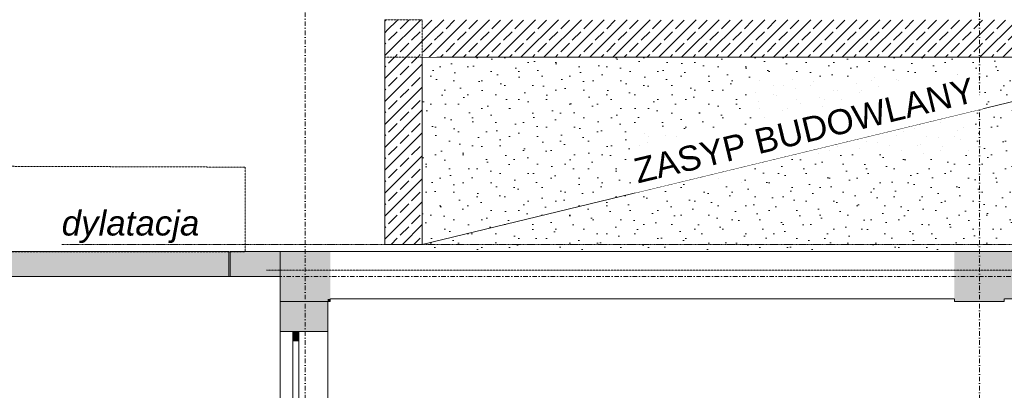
# Model space of a CAD drawing. Header units: centimetres. Extents: x -1589 to 108054, y -205274 to 31709.
# Tile 141 of 256: x 610 to 1399, y 22705 to 23002. Entities that reach past the tile are written whole.
import ezdxf

# ---------------------------------------------------------------- set-up
doc = ezdxf.new("R2010")
doc.units = ezdxf.units.CM
doc.header["$LTSCALE"] = 0.01
doc.header["$MEASUREMENT"] = 0
for name, pattern in [('Krawędzie ukryte', [27, 20, -7]), ('Kropki i Kreski', [72, 36, -18, 0, -18]), ('Przerywana podwójnie', [109.361107, 52.916665, -21.166666, 14.111111, -21.166666]), ('Wipeout_Contour', [100, 0, -100])]:
    doc.linetypes.add(name, pattern=pattern)
for name, color, linetype in [('0_Teren', 7, 'Continuous'), ('2_słupy.ISTN', 7, 'Continuous'), ('2_słupy.K_IR', 7, 'Continuous'), ('2_ściany podporowe.K_IR', 7, 'Continuous'), ('2_ściany zewnętrzne.ISTN', 7, 'Continuous'), ('3_opisy.K_IR', 7, 'Continuous'), ('4_osie.ISTN', 7, 'Continuous'), ('5_opisy.K_IR', 7, 'Continuous')]:
    doc.layers.add(name, color=color, linetype=linetype)
doc.styles.add('GENERATED_STYLE_1', font='txt')
doc.styles.add('GENERATED_STYLE_2', font='txt')
pattern_1 = [(45, (1e-13, 21225.391), (-9.19239, 9.19239), []), (45, (-4.596, 21229.987), (-9.19239, 9.19239), [9.75, -3.25])]

msp = doc.modelspace()

# ---------------------------------------------------------------- hatches: boundary and pattern name
at = {"layer": '2_ściany zewnętrzne.ISTN', "linetype": 'Continuous', "lineweight": 5}
for points in [[(182.2392, 22796.53309), (777.48032, 22796.53309), (777.48032, 22816.53309), (195.5641, 22816.53309)], [(818.63417, 22816.53309), (778.63417, 22816.53309), (778.63417, 22796.53309), (818.63417, 22796.53309)], [(858.63417, 22778.5331), (1358.63417, 22778.5331), (1358.63417, 22816.53309), (858.63417, 22816.5331)], [(1398.63417, 22816.53309), (1398.63417, 22778.5331), (1579.09996, 22778.5331), (1579.09996, 22816.5331)], [(856.63417, 22776.53309), (818.63417, 22776.53309), (818.63417, 22752.39441), (856.63417, 22752.39441)], [(828.63417, 22752.39441), (828.63417, 22744.89441), (833.63417, 22744.89441), (833.63417, 22752.39441)]]:
    msp.add_hatch(color=8, dxfattribs=at).paths.add_polyline_path(points)
at = {"layer": '5_opisy.K_IR', "linetype": 'Continuous', "lineweight": 5}
h = msp.add_hatch(dxfattribs=at)
h.set_pattern_fill('Piasek', color=8, style=0, pattern_type=2)
h.set_pattern_definition([(45, (1e-13, 21260.391), (-11.13693, 11.13693), [0, -10.5, 0, -15.75]), (110, (35, 21260.391), (14.80016, 5.38682), [0, -7.7, 0, -13.3])])
h.paths.add_polyline_path([(932.3586, 22972.24406), (1552.3586, 22972.24406), (1552.3586, 22816.53309), (932.3586, 22816.53309)])

# ---------------------------------------------------------------- linework, layer by layer
at = {"layer": '0_Teren', "color": 8, "linetype": 'Krawędzie ukryte', "lineweight": 5, "flags": 128}
for points in [[(-183.94736, 22561.47993), (-184.32429, 22588.43034), (-182.75087, 22596.86061), (-178.23786, 22615.57644), (-172.7595, 22634.03281), (-166.33056, 22652.17994), (-158.96839, 22669.96894), (-150.69283, 22687.35183), (-141.52618, 22704.28175), (-131.49316, 22720.71307), (-120.62082, 22736.60149), (-108.93846, 22751.90418), (-96.47758, 22766.57988), (-83.27177, 22780.58904), (-69.35663, 22793.89388), (-54.76968, 22806.45853), (-39.55024, 22818.24914), (-23.73933, 22829.2339), (-7.37958, 22839.38321), (9.4849, 22848.6697), (26.80866, 22857.06835), (44.54498, 22864.55651), (62.64607, 22871.11399), (81.06311, 22876.72312), (99.74647, 22881.36877), (118.64576, 22885.03842), (128.17791, 22886.3803), (790.63431, 22884.08806)], [(790.63431, 22884.08806), (790.63431, 22816.31088)], [(174.23494, 22816.3075), (790.63431, 22816.30751)], [(790.63431, 22816.31088), (174.23719, 22816.31088)], [(790.63431, 22816.30751), (790.63431, 22816.31088)]]:
    msp.add_lwpolyline(points, dxfattribs=at)
at = {"layer": '0_Teren', "color": 8, "linetype": 'Continuous', "lineweight": 5, "flags": 128}
msp.add_lwpolyline([(24.4573, 22559.71051), (24.4573, 20396.47927), (818.63417, 20396.47927), (818.63417, 20586.48503), (666.02981, 20586.67856), (666.2756, 20780.49107), (818.60814, 20780.8115), (818.63417, 20780.81675), (818.63417, 22796.53309), (182.2392, 22796.53309)], close=True, dxfattribs=at)
at = {"layer": '2_ściany zewnętrzne.ISTN', "color": 8, "linetype": 'Continuous', "lineweight": 5}
for p, q in [((818.63417, 22752.39441), (828.63417, 22752.39441)), ((818.63417, 22752.39441), (818.63417, 22662.39441)), ((818.63417, 22752.39441), (828.63417, 22752.39441)), ((828.63417, 22752.39441), (833.63417, 22752.39441)), ((828.63417, 22752.39441), (828.63417, 22744.89441)), ((828.63417, 22752.39441), (833.63417, 22752.39441)), ((828.63417, 22752.39441), (833.63417, 22752.39441)), ((833.63417, 22752.39441), (856.63417, 22752.39441)), ((833.63417, 22744.89441), (833.63417, 22752.39441)), ((833.63417, 22752.39441), (856.63417, 22752.39441)), ((856.63417, 22752.39441), (856.63417, 22662.39441)), ((828.63417, 22744.89441), (833.63417, 22744.89441)), ((828.63417, 22744.89441), (828.63417, 22669.89441)), ((833.63417, 22669.89441), (833.63417, 22744.89441))]:
    msp.add_line(p, q, dxfattribs=at)
at = {"layer": '2_ściany zewnętrzne.ISTN', "color": 8, "linetype": 'Continuous', "lineweight": 5, "flags": 128}
for points in [[(777.48032, 22816.53309), (195.5641, 22816.53309)], [(777.48032, 22816.53309), (777.48032, 22796.53309)], [(818.63417, 22816.53309), (778.63417, 22816.53309)], [(778.63417, 22816.53309), (778.63417, 22796.53309)], [(1358.63417, 22816.53309), (858.63417, 22816.53309)], [(1524.10319, 22816.53309), (1398.63417, 22816.53309)], [(1898.63417, 22816.53309), (1398.63417, 22816.53309)], [(182.2392, 22796.53309), (777.48032, 22796.53309)], [(778.63417, 22796.53309), (818.63417, 22796.53309)], [(818.63417, 22776.53309), (818.63417, 22752.39441)], [(856.63417, 22752.39441), (856.63417, 22776.53309)], [(858.63417, 22778.53309), (1358.63418, 22778.53309)], [(1398.63417, 22778.53309), (1608.42299, 22778.53309)]]:
    msp.add_lwpolyline(points, dxfattribs=at)

# ---------------------------------------------------------------- texts
at = {"layer": '5_opisy.K_IR', "color": 8, "linetype": 'Continuous', "lineweight": 5, "insert": (643.56447, 22823.2554), "char_height": 20, "attachment_point": 7, "style": 'GENERATED_STYLE_2'}
msp.add_mtext('\\A1;{\\pql;\\fArial|b0|i1|c238|p38;dylatacja}', dxfattribs=at)

# ---------------------------------------------------------------- next in the draw order: wipeouts: each hides what was drawn before it
at = {"color": 8, "linetype": 'Wipeout_Contour', "lineweight": 5, "ltscale": 7682.591949}
msp.add_wipeout([(902.3586, 23002.24406), (902.3586, 22822.1767), (932.3586, 22822.1767), (932.3586, 23002.24406)], dxfattribs=at).dxf.layer = '2_ściany podporowe.K_IR'
at = {"color": 8, "linetype": 'Wipeout_Contour', "lineweight": 5, "ltscale": 9169.084908}
msp.add_wipeout([(1552.3586, 23002.24406), (1377.3586, 23002.24406), (1377.3586, 22972.24406), (1552.3586, 22972.24406)], dxfattribs=at).dxf.layer = '2_ściany podporowe.K_IR'
at = {"color": 8, "linetype": 'Wipeout_Contour', "lineweight": 5, "ltscale": 7738.38881}
msp.add_wipeout([(858.63417, 22778.53309), (1358.63417, 22778.53309), (1358.63417, 22816.5331), (858.63417, 22816.5331)], dxfattribs=at).dxf.layer = '2_ściany zewnętrzne.ISTN'

# ---------------------------------------------------------------- next in the draw order: hatches: boundary and pattern name
at = {"layer": '2_ściany podporowe.K_IR', "linetype": 'Continuous', "lineweight": 5}
h = msp.add_hatch(dxfattribs=at)
h.set_pattern_fill('Beton zbrojony', color=8, style=0, pattern_type=2)
h.set_pattern_definition(pattern_1)
h.paths.add_polyline_path([(902.3586, 23002.24406), (902.3586, 22822.1767), (932.3586, 22822.1767), (932.3586, 23002.24406)])
h = msp.add_hatch(dxfattribs=at)
h.set_pattern_fill('Beton zbrojony', color=8, style=0, pattern_type=2)
h.set_pattern_definition(pattern_1)
h.paths.add_polyline_path([(1552.3586, 23002.24406), (1377.3586, 23002.24406), (1377.3586, 22972.24406), (1552.3586, 22972.24406)])

# ---------------------------------------------------------------- next in the draw order: linework, layer by layer
at = {"layer": '2_ściany podporowe.K_IR', "color": 8, "linetype": 'Continuous', "lineweight": 5, "flags": 128}
for points in [[(902.3586, 23002.24406), (902.3586, 22822.1767)], [(932.3586, 22822.1767), (932.3586, 22972.24406)], [(1377.3586, 22972.24406), (1552.3586, 22972.24406)], [(902.3586, 22822.1767), (932.3586, 22822.1767)]]:
    msp.add_lwpolyline(points, dxfattribs=at)
at = {"layer": '2_ściany zewnętrzne.ISTN', "color": 8, "linetype": 'Continuous', "lineweight": 5, "flags": 128}
for points in [[(1358.63417, 22816.53309), (858.63417, 22816.53309)], [(858.63417, 22778.53309), (1358.63417, 22778.53309)]]:
    msp.add_lwpolyline(points, dxfattribs=at)
at = {"layer": '3_opisy.K_IR', "color": 8, "linetype": 'Przerywana podwójnie', "lineweight": 5}
msp.add_lwpolyline([(643.56447, 22822.17154), (1724.31751, 22822.17748)], dxfattribs=at)

# ---------------------------------------------------------------- next in the draw order: wipeouts: each hides what was drawn before it
at = {"color": 8, "linetype": 'Wipeout_Contour', "lineweight": 5, "ltscale": 10663.038581}
msp.add_wipeout([(848.63417, 22816.53309), (818.63417, 22816.53309), (818.63417, 22776.53309), (858.63417, 22776.53309), (858.63417, 22778.53309), (848.63417, 22778.53309)], dxfattribs=at).dxf.layer = '2_słupy.ISTN'
at = {"color": 8, "linetype": 'Wipeout_Contour', "lineweight": 5, "ltscale": 8304.206592}
msp.add_wipeout([(1398.63417, 22778.53309), (1358.63417, 22778.53309), (1358.63417, 22776.53309), (1398.63417, 22776.53309)], dxfattribs=at).dxf.layer = '2_słupy.ISTN'
at = {"color": 8, "linetype": 'Wipeout_Contour', "lineweight": 5, "ltscale": 8459.338951}
msp.add_wipeout([(1377.3586, 23002.24406), (932.3586, 23002.24406), (932.3586, 22972.24406), (1377.3586, 22972.24406)], dxfattribs=at).dxf.layer = '2_ściany podporowe.K_IR'

# ---------------------------------------------------------------- next in the draw order: hatches: boundary and pattern name
at = {"layer": '2_ściany podporowe.K_IR', "linetype": 'Continuous', "lineweight": 5}
h = msp.add_hatch(dxfattribs=at)
h.set_pattern_fill('Beton zbrojony', color=8, style=0, pattern_type=2)
h.set_pattern_definition(pattern_1)
h.paths.add_polyline_path([(1377.3586, 23002.24406), (932.3586, 23002.24406), (932.3586, 22972.24406), (1377.3586, 22972.24406)])

# ---------------------------------------------------------------- next in the draw order: linework, layer by layer
at = {"layer": '2_słupy.ISTN', "color": 8, "linetype": 'Continuous', "lineweight": 5, "flags": 128}
for points in [[(818.63417, 22796.5331), (818.63418, 22778.5331)], [(818.63417, 22778.53309), (818.63417, 22776.5331)]]:
    msp.add_lwpolyline(points, dxfattribs=at)
at = {"layer": '2_ściany podporowe.K_IR', "color": 8, "linetype": 'Continuous', "lineweight": 5, "flags": 128}
msp.add_lwpolyline([(932.3586, 22972.24406), (1377.3586, 22972.24406)], dxfattribs=at)
at = {"layer": '4_osie.ISTN', "color": 7, "linetype": 'Kropki i Kreski', "lineweight": 0, "ltscale": 10}
msp.add_line((838.63417, 19902.02612), (838.63417, 23622.03555), dxfattribs=at)

# ---------------------------------------------------------------- next in the draw order: wipeouts: each hides what was drawn before it
at = {"color": 8, "linetype": 'Wipeout_Contour', "lineweight": 5, "ltscale": 7155.879334}
msp.add_wipeout([(848.63417, 22816.53309), (848.63417, 22778.53309), (858.63417, 22778.53309), (858.63417, 22816.53309)], dxfattribs=at).dxf.layer = '2_słupy.ISTN'
at = {"color": 8, "linetype": 'Wipeout_Contour', "lineweight": 5, "ltscale": 8364.330176}
msp.add_wipeout([(1358.63417, 22778.53309), (1398.63417, 22778.53309), (1398.63417, 22816.53309), (1358.63417, 22816.53309)], dxfattribs=at).dxf.layer = '2_słupy.ISTN'

# ---------------------------------------------------------------- next in the draw order: hatches: boundary and pattern name
at = {"layer": '2_słupy.ISTN', "linetype": 'Continuous', "lineweight": 5}
for points in [[(818.63418, 22816.53309), (818.63417, 22796.5331), (818.63418, 22778.5331), (856.63416, 22778.5331)], [(818.63417, 22816.53309), (856.63417, 22778.53309), (858.63418, 22778.53309), (858.63418, 22816.53309)], [(1358.63418, 22778.53309), (1398.63417, 22778.53309), (1398.63417, 22816.5331), (1358.63418, 22816.5331)], [(856.63417, 22778.53309), (818.63417, 22778.53309), (818.63417, 22776.5331), (856.63417, 22776.5331)], [(856.63417, 22776.53309), (858.63417, 22776.53309), (858.63417, 22778.53309), (856.63417, 22778.53309)], [(1398.63417, 22778.53309), (1358.63417, 22778.53309), (1358.63417, 22776.53309), (1398.63417, 22776.53309)]]:
    msp.add_hatch(color=8, dxfattribs=at).paths.add_polyline_path(points)

# ---------------------------------------------------------------- next in the draw order: linework, layer by layer
at = {"layer": '2_słupy.ISTN', "color": 8, "linetype": 'Continuous', "lineweight": 5, "flags": 128}
for points in [[(848.63417, 22816.53309), (818.63417, 22816.53309), (818.63417, 22776.53309), (858.63417, 22776.53309), (858.63417, 22778.53309)], [(858.63417, 22816.53309), (848.63417, 22816.53309)], [(1398.63417, 22816.53309), (1358.63417, 22816.53309)], [(856.63417, 22776.53309), (858.63417, 22776.53309), (858.63417, 22778.53309)], [(1358.63417, 22778.53309), (1358.63417, 22776.53309), (1398.63417, 22776.53309), (1398.63417, 22778.53309)], [(1358.63417, 22778.53309), (1358.63417, 22776.53309), (1398.63417, 22776.53309), (1398.63417, 22778.53309)]]:
    msp.add_lwpolyline(points, dxfattribs=at)
at = {"layer": '3_opisy.K_IR', "color": 8, "linetype": 'Krawędzie ukryte', "lineweight": 5, "flags": 128}
msp.add_lwpolyline([(807.67214, 22801.53309), (7309.64156, 22801.53309)], dxfattribs=at)
at = {"layer": '4_osie.ISTN', "color": 7, "linetype": 'Kropki i Kreski', "lineweight": 0, "ltscale": 10}
for p, q in [((1378.63417, 19902.02612), (1378.63417, 23622.03555)), ((3732.51489, 22796.47927), (-339.90098, 22796.47927))]:
    msp.add_line(p, q, dxfattribs=at)

# ---------------------------------------------------------------- next in the draw order: wipeouts: each hides what was drawn before it
at = {"color": 8, "linetype": 'Wipeout_Contour', "lineweight": 5, "ltscale": 7957.811524}
msp.add_wipeout([(903.82315, 23002.24406), (903.82315, 22972.24406), (943.82315, 22972.24406), (943.82315, 23002.24406)], dxfattribs=at).dxf.layer = '2_ściany podporowe.K_IR'

# ---------------------------------------------------------------- next in the draw order: hatches: boundary and pattern name
at = {"layer": '2_ściany podporowe.K_IR', "linetype": 'Continuous', "lineweight": 5}
h = msp.add_hatch(dxfattribs=at)
h.set_pattern_fill('Beton zbrojony', color=8, style=0, pattern_type=2)
h.set_pattern_definition(pattern_1)
h.paths.add_polyline_path([(903.82315, 23002.24406), (903.82315, 22972.24406), (943.82315, 22972.24406), (943.82315, 23002.24406)])

# ---------------------------------------------------------------- next in the draw order: linework, layer by layer
at = {"layer": '2_słupy.K_IR', "color": 8, "linetype": 'Krawędzie ukryte', "lineweight": 5, "flags": 128}
msp.add_lwpolyline([(902.3586, 23002.24406), (932.3586, 23002.24406), (932.3586, 22972.24406), (902.3586, 22972.24406)], close=True, dxfattribs=at)
at = {"layer": '3_opisy.K_IR', "color": 8, "linetype": 'Continuous', "lineweight": 5}
msp.add_lwpolyline([(1552.3586, 22972.24406), (932.3586, 22822.1767)], dxfattribs=at)

# ---------------------------------------------------------------- next in the draw order: wipeouts: each hides what was drawn before it
at = {"color": 8, "linetype": 'Wipeout_Contour', "lineweight": 5, "ltscale": 8380.245978}
msp.add_wipeout([(1095.69519, 22894.0479), (1374.2346, 22961.46673), (1381.62831, 22930.91979), (1103.0889, 22863.50096)], dxfattribs=at).dxf.layer = '5_opisy.K_IR'

# ---------------------------------------------------------------- next in the draw order: texts
at = {"layer": '5_opisy.K_IR', "color": 8, "linetype": 'Continuous', "lineweight": 5, "insert": (1240.82278, 22903.55558), "char_height": 20, "attachment_point": 8, "rotation": 13.60642316, "style": 'GENERATED_STYLE_1'}
msp.add_mtext('\\A1;{\\pqc;\\fArial|b0|i0|c238|p38;ZASYP BUDOWLANY}', dxfattribs=at)

doc.saveas('drawing.dxf')
